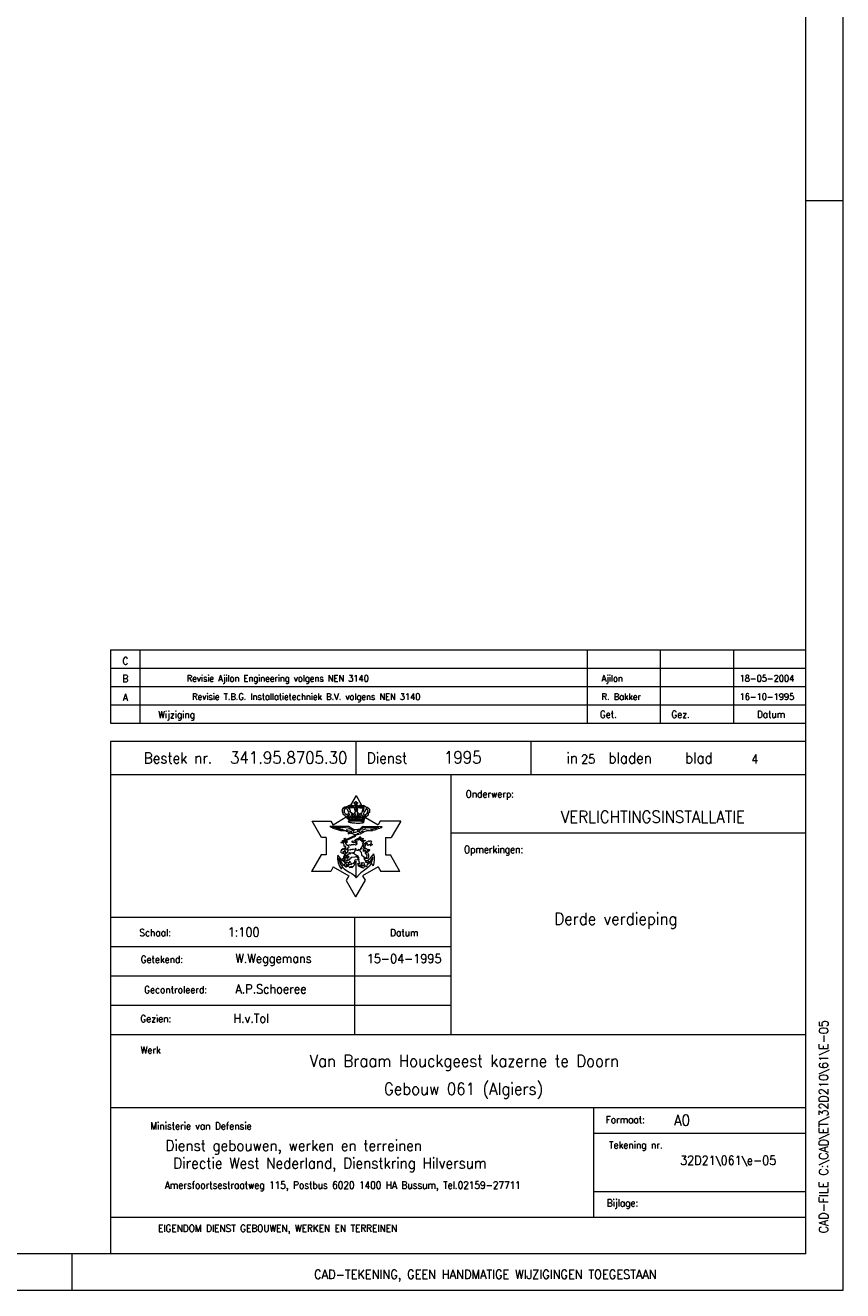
# Model space of a CAD drawing. Header units: metres. Extents: x -119 to 0, y 0 to 84.
# Tile 36 of 53: x -22 to 0, y 0 to 34. Entities that reach past the tile are written whole.
import ezdxf
from ezdxf.enums import TextEntityAlignment as Align

# ---------------------------------------------------------------- set-up
doc = ezdxf.new("R2010")
doc.units = ezdxf.units.M
doc.header["$MEASUREMENT"] = 0
doc.layers.add('Level 1', color=1, linetype='Continuous', lineweight=0)
doc.styles.add('Style-STANDARD', font='STANDARD.shx')

msp = doc.modelspace()

# ---------------------------------------------------------------- linework, layer by layer
at = {"layer": 'Level 1', "color": 1, "linetype": 'Continuous', "lineweight": 0}
for p, q in [((0, 84.09), (0, 0)), ((-1, 29.701), (0, 29.701)), ((-19.937, 17.46), (-1.002, 17.46)), ((-19.937, 17.46), (-19.937, 15.46)), ((-19.138, 17.46), (-19.138, 15.46)), ((-6.955, 17.46), (-6.955, 15.46)), ((-4.971, 17.46), (-4.971, 15.46)), ((-2.975, 17.46), (-2.975, 15.46)), ((-19.937, 16.961), (-1.002, 16.961)), ((-19.937, 16.458), (-1.002, 16.458)), ((-19.937, 15.959), (-1.002, 15.959)), ((-19.937, 15.46), (-1.002, 15.46)), ((-19.937, 14.957), (-19.937, 1.001)), ((-1.002, 14.957), (-19.937, 14.957)), ((-13.255, 14.065), (-13.255, 14.957)), ((-8.48, 14.065), (-8.48, 14.957)), ((-19.937, 14.065), (-1.002, 14.065)), ((-10.667, 6.981), (-10.667, 14.065)), ((-13.254, 13.487), (-13.406, 13.226)), ((-13.254, 13.487), (-13.102, 13.226)), ((-13.624, 13.113), (-13.601, 13.152)), ((-13.624, 13.07), (-13.624, 13.113)), ((-13.601, 13.152), (-13.562, 13.179)), ((-13.554, 13.136), (-13.581, 13.098)), ((-13.562, 13.179), (-13.519, 13.191)), ((-13.538, 13.136), (-13.554, 13.136)), ((-13.511, 13.152), (-13.538, 13.136)), ((-13.519, 13.191), (-13.495, 13.183)), ((-13.445, 13.02), (-13.511, 13.152)), ((-13.495, 13.183), (-13.476, 13.195)), ((-13.476, 13.195), (-13.464, 13.214)), ((-13.464, 13.214), (-13.449, 13.214)), ((-13.433, 13.191), (-13.46, 13.16)), ((-13.46, 13.16), (-13.46, 13.133)), ((-13.46, 13.133), (-13.441, 13.136)), ((-13.449, 13.214), (-13.433, 13.23)), ((-13.441, 13.136), (-13.417, 13.078)), ((-13.433, 13.23), (-13.414, 13.222)), ((-13.304, 13.187), (-13.433, 13.191)), ((-13.414, 13.222), (-13.374, 13.226)), ((-13.374, 13.226), (-13.359, 13.218)), ((-13.359, 13.218), (-13.347, 13.222)), ((-13.347, 13.222), (-13.3, 13.207)), ((-13.304, 13.269), (-13.304, 13.296)), ((-13.304, 13.296), (-13.273, 13.296)), ((-13.273, 13.269), (-13.304, 13.269)), ((-13.273, 13.035), (-13.304, 13.187)), ((-13.3, 13.207), (-13.293, 13.226)), ((-13.293, 13.226), (-13.273, 13.25)), ((-13.23, 13.214), (-13.289, 13.214)), ((-13.273, 13.296), (-13.273, 13.324)), ((-13.273, 13.324), (-13.246, 13.324)), ((-13.273, 13.25), (-13.273, 13.269)), ((-13.273, 13.214), (-13.261, 13.07)), ((-13.246, 13.324), (-13.246, 13.296)), ((-13.246, 13.296), (-13.215, 13.296)), ((-13.215, 13.269), (-13.242, 13.269)), ((-13.242, 13.269), (-13.242, 13.254)), ((-13.242, 13.254), (-13.223, 13.234)), ((-13.234, 13.07), (-13.23, 13.214)), ((-13.23, 13.214), (-13.223, 13.214)), ((-13.223, 13.234), (-13.223, 13.214)), ((-13.223, 13.214), (-13.184, 13.207)), ((-13.211, 13.16), (-13.223, 13.031)), ((-13.215, 13.296), (-13.215, 13.269)), ((-13.191, 13.187), (-13.211, 13.16)), ((-13.105, 13.191), (-13.191, 13.187)), ((-13.184, 13.207), (-13.164, 13.222)), ((-13.164, 13.222), (-13.105, 13.226)), ((-13.105, 13.226), (-13.059, 13.218)), ((-13.059, 13.187), (-13.105, 13.191)), ((-13.094, 13.004), (-13.059, 13.125)), ((-13.063, 13.222), (-13.004, 13.199)), ((-13.063, 13.109), (-13.039, 13.109)), ((-13.031, 13.168), (-13.059, 13.187)), ((-13.039, 13.109), (-13.031, 13.168)), ((-12.981, 13.129), (-13.02, 13.055)), ((-13.004, 13.199), (-12.981, 13.175)), ((-12.981, 13.175), (-12.954, 13.168)), ((-12.946, 13.109), (-12.981, 13.129)), ((-12.954, 13.168), (-12.915, 13.144)), ((-12.926, 13.082), (-12.946, 13.109)), ((-12.915, 13.144), (-12.883, 13.113)), ((-12.883, 13.113), (-12.883, 13.07)), ((-14.45, 12.79), (-13.936, 12.79)), ((-14.197, 12.349), (-14.45, 12.79)), ((-13.936, 12.79), (-13.881, 12.684)), ((-13.519, 12.895), (-13.881, 12.684)), ((-13.62, 13.043), (-13.624, 13.07)), ((-13.604, 13.016), (-13.62, 13.043)), ((-13.601, 12.992), (-13.604, 13.016)), ((-13.585, 12.965), (-13.601, 12.992)), ((-13.562, 12.957), (-13.585, 12.965)), ((-13.581, 13.098), (-13.573, 13.047)), ((-13.573, 13.047), (-13.546, 12.985)), ((-13.55, 12.926), (-13.562, 12.957)), ((-13.515, 12.891), (-13.55, 12.926)), ((-13.546, 12.985), (-13.527, 12.985)), ((-13.527, 12.985), (-13.511, 12.973)), ((-13.492, 12.875), (-13.515, 12.891)), ((-13.511, 12.973), (-13.495, 12.957)), ((-13.495, 12.957), (-13.507, 12.934)), ((-13.507, 12.934), (-13.495, 12.91)), ((-13.495, 12.91), (-13.48, 12.914)), ((-13.492, 12.879), (-13.46, 12.895)), ((-13.492, 12.875), (-13.492, 12.879)), ((-13.492, 12.875), (-13.472, 12.852)), ((-13.472, 12.93), (-13.484, 12.969)), ((-13.484, 12.969), (-13.476, 12.969)), ((-13.48, 12.914), (-13.472, 12.93)), ((-13.476, 12.969), (-13.46, 12.934)), ((-13.472, 12.852), (-13.449, 12.817)), ((-13.464, 13), (-13.445, 13.02)), ((-13.456, 12.973), (-13.464, 13)), ((-13.46, 12.934), (-13.437, 12.922)), ((-13.46, 12.895), (-13.456, 12.906)), ((-13.429, 12.973), (-13.456, 12.973)), ((-13.456, 12.906), (-13.429, 12.899)), ((-13.456, 12.774), (-13.453, 12.801)), ((-13.449, 12.817), (-13.453, 12.801)), ((-13.437, 12.922), (-13.429, 12.922)), ((-13.425, 12.957), (-13.429, 12.973)), ((-13.429, 12.899), (-13.414, 12.903)), ((-13.414, 12.942), (-13.425, 12.957)), ((-13.425, 12.926), (-13.414, 12.942)), ((-13.417, 13.078), (-13.414, 13.051)), ((-13.414, 13.051), (-13.402, 13.039)), ((-13.414, 12.903), (-13.398, 12.918)), ((-13.402, 13.039), (-13.406, 13.027)), ((-13.406, 13.027), (-13.367, 13.027)), ((-13.398, 12.918), (-13.355, 12.91)), ((-13.363, 13), (-13.382, 12.977)), ((-13.382, 12.977), (-13.378, 12.942)), ((-13.378, 12.942), (-13.343, 12.942)), ((-13.367, 13.027), (-13.363, 13)), ((-13.355, 12.91), (-13.328, 12.93)), ((-13.343, 12.945), (-13.339, 13)), ((-13.339, 13), (-13.332, 12.996)), ((-13.332, 12.996), (-13.308, 12.945)), ((-13.328, 12.93), (-13.293, 12.906)), ((-13.308, 12.945), (-13.293, 12.934)), ((-13.3, 13.02), (-13.281, 13.031)), ((-13.3, 12.996), (-13.3, 13.02)), ((-13.273, 12.981), (-13.3, 12.996)), ((-13.293, 12.934), (-13.269, 12.945)), ((-13.293, 12.906), (-13.273, 12.906)), ((-13.281, 13.031), (-13.273, 13.035)), ((-13.269, 12.945), (-13.273, 12.981)), ((-13.273, 12.906), (-13.261, 12.91)), ((-13.261, 13.066), (-13.234, 13.07)), ((-13.261, 12.91), (-13.25, 12.934)), ((-13.25, 12.934), (-13.223, 12.91)), ((-13.223, 13.031), (-13.199, 13.02)), ((-13.195, 12.996), (-13.223, 12.985)), ((-13.223, 12.985), (-13.223, 12.949)), ((-13.223, 12.949), (-13.203, 12.938)), ((-13.223, 12.91), (-13.191, 12.91)), ((-13.203, 12.934), (-13.187, 12.942)), ((-13.199, 13.02), (-13.195, 12.996)), ((-13.191, 12.91), (-13.172, 12.922)), ((-13.187, 12.942), (-13.172, 12.988)), ((-13.172, 12.988), (-13.164, 12.985)), ((-13.172, 12.922), (-13.145, 12.906)), ((-13.164, 12.985), (-13.16, 12.942)), ((-13.16, 12.942), (-13.137, 12.93)), ((-13.145, 12.906), (-13.133, 12.895)), ((-13.141, 12.985), (-13.133, 13.004)), ((-13.105, 12.965), (-13.141, 12.985)), ((-13.137, 12.93), (-13.109, 12.942)), ((-13.133, 13.004), (-13.094, 13.004)), ((-13.133, 12.895), (-13.102, 12.906)), ((-13.109, 12.942), (-13.105, 12.965)), ((-13.102, 12.906), (-13.094, 12.891)), ((-13.094, 12.891), (-13.074, 12.883)), ((-13.074, 12.945), (-13.082, 12.918)), ((-13.082, 12.918), (-13.066, 12.903)), ((-13.039, 12.961), (-13.074, 12.945)), ((-13.074, 12.883), (-13.047, 12.891)), ((-13.066, 12.903), (-13.051, 12.906)), ((-13.055, 12.903), (-13.031, 12.938)), ((-13.02, 13.055), (-13.047, 13)), ((-13.047, 13), (-13.039, 12.961)), ((-13.047, 12.891), (-13.031, 12.871)), ((-13.031, 12.84), (-13.043, 12.805)), ((-13.043, 12.805), (-13.039, 12.782)), ((-13.043, 12.758), (-13.043, 12.786)), ((-13.02, 12.934), (-13.035, 12.903)), ((-13.035, 12.903), (-13.012, 12.903)), ((-13.031, 12.938), (-13.02, 12.934)), ((-13.031, 12.871), (-13.02, 12.856)), ((-13.024, 12.852), (-13.031, 12.84)), ((-12.985, 12.899), (-13.028, 12.86)), ((-13.012, 12.903), (-12.992, 12.914)), ((-12.996, 12.969), (-12.957, 12.988)), ((-12.992, 12.914), (-12.996, 12.969)), ((-12.996, 12.891), (-12.649, 12.688)), ((-12.922, 12.953), (-12.985, 12.899)), ((-12.957, 12.988), (-12.926, 13.082)), ((-12.915, 13.008), (-12.922, 12.985)), ((-12.922, 12.985), (-12.922, 12.953)), ((-12.891, 13.024), (-12.915, 13.008)), ((-12.883, 13.07), (-12.891, 13.024)), ((-12.595, 12.79), (-12.649, 12.688)), ((-12.037, 12.79), (-12.595, 12.79)), ((-12.037, 12.79), (-12.295, 12.345)), ((-13.515, 12.645), (-13.971, 12.645)), ((-13.971, 12.645), (-13.932, 12.622)), ((-13.932, 12.622), (-13.905, 12.618)), ((-13.905, 12.618), (-13.885, 12.599)), ((-13.897, 12.622), (-13.792, 12.622)), ((-13.885, 12.599), (-13.784, 12.571)), ((-13.815, 12.587), (-13.679, 12.599)), ((-13.792, 12.622), (-13.612, 12.622)), ((-13.784, 12.571), (-13.675, 12.536)), ((-13.741, 12.571), (-13.612, 12.579)), ((-13.69, 12.548), (-13.573, 12.56)), ((-13.675, 12.536), (-13.542, 12.532)), ((-13.612, 12.622), (-13.472, 12.61)), ((-13.546, 12.532), (-13.507, 12.54)), ((-13.542, 12.532), (-13.511, 12.513)), ((-13.519, 12.563), (-13.433, 12.548)), ((-13.449, 12.641), (-13.515, 12.645)), ((-13.511, 12.513), (-13.499, 12.517)), ((-13.499, 12.517), (-13.484, 12.509)), ((-13.484, 12.509), (-13.417, 12.497)), ((-13.472, 12.61), (-13.316, 12.532)), ((-13.421, 12.478), (-13.468, 12.47)), ((-13.468, 12.47), (-13.468, 12.443)), ((-13.468, 12.443), (-13.417, 12.466)), ((-13.363, 12.579), (-13.449, 12.641)), ((-13.406, 12.505), (-13.421, 12.497)), ((-13.417, 12.497), (-13.421, 12.478)), ((-13.417, 12.466), (-13.386, 12.45)), ((-13.371, 12.517), (-13.406, 12.505)), ((-13.398, 12.489), (-13.371, 12.482)), ((-13.386, 12.478), (-13.394, 12.486)), ((-13.371, 12.482), (-13.386, 12.478)), ((-13.386, 12.45), (-13.374, 12.462)), ((-13.374, 12.462), (-13.363, 12.454)), ((-13.324, 12.524), (-13.371, 12.517)), ((-13.285, 12.552), (-13.363, 12.579)), ((-13.363, 12.454), (-13.312, 12.435)), ((-13.343, 12.454), (-13.332, 12.47)), ((-13.332, 12.47), (-13.324, 12.486)), ((-13.324, 12.486), (-13.328, 12.493)), ((-13.328, 12.493), (-13.289, 12.489)), ((-13.285, 12.552), (-13.324, 12.524)), ((-13.312, 12.435), (-13.281, 12.423)), ((-13.289, 12.489), (-13.261, 12.489)), ((-13.207, 12.563), (-13.285, 12.552)), ((-13.281, 12.423), (-13.215, 12.423)), ((-13.261, 12.489), (-13.211, 12.505)), ((-13.234, 12.458), (-13.176, 12.462)), ((-13.226, 12.532), (-13.203, 12.544)), ((-13.215, 12.423), (-13.141, 12.447)), ((-13.211, 12.505), (-13.168, 12.521)), ((-13.164, 12.56), (-13.207, 12.563)), ((-13.203, 12.544), (-13.176, 12.563)), ((-13.176, 12.489), (-13.117, 12.486)), ((-13.168, 12.521), (-13.141, 12.544)), ((-13.105, 12.618), (-13.164, 12.56)), ((-13.141, 12.544), (-13.059, 12.614)), ((-13.141, 12.447), (-13.031, 12.509)), ((-13.117, 12.517), (-13.063, 12.517)), ((-13.059, 12.641), (-13.105, 12.618)), ((-13.082, 12.552), (-12.977, 12.583)), ((-12.544, 12.637), (-13.059, 12.641)), ((-13.059, 12.614), (-12.868, 12.614)), ((-13.031, 12.509), (-12.946, 12.532)), ((-12.973, 12.556), (-12.891, 12.548)), ((-12.946, 12.532), (-12.817, 12.528)), ((-12.868, 12.614), (-12.63, 12.622)), ((-12.864, 12.583), (-12.688, 12.595)), ((-12.864, 12.56), (-12.774, 12.567)), ((-12.817, 12.528), (-12.802, 12.552)), ((-12.802, 12.552), (-12.731, 12.556)), ((-12.731, 12.556), (-12.696, 12.575)), ((-12.696, 12.575), (-12.665, 12.579)), ((-12.665, 12.579), (-12.653, 12.591)), ((-12.653, 12.591), (-12.61, 12.595)), ((-12.61, 12.595), (-12.595, 12.618)), ((-12.595, 12.618), (-12.556, 12.618)), ((-12.556, 12.618), (-12.544, 12.637)), ((-10.667, 12.47), (-1.002, 12.47)), ((-14.072, 12.349), (-14.193, 12.349)), ((-14.072, 12.349), (-14.072, 11.873)), ((-13.655, 12.213), (-13.616, 12.24)), ((-13.647, 12.189), (-13.655, 12.213)), ((-13.601, 12.201), (-13.647, 12.189)), ((-13.624, 12.236), (-13.597, 12.22)), ((-13.62, 12.259), (-13.601, 12.267)), ((-13.616, 12.24), (-13.62, 12.259)), ((-13.604, 12.259), (-13.585, 12.267)), ((-13.589, 12.24), (-13.604, 12.259)), ((-13.589, 12.228), (-13.604, 12.22)), ((-13.604, 12.22), (-13.597, 12.201)), ((-13.601, 12.267), (-13.577, 12.275)), ((-13.581, 12.146), (-13.601, 12.201)), ((-13.597, 12.224), (-13.589, 12.24)), ((-13.593, 12.224), (-13.573, 12.236)), ((-13.573, 12.209), (-13.589, 12.228)), ((-13.585, 12.267), (-13.569, 12.244)), ((-13.573, 12.096), (-13.581, 12.146)), ((-13.577, 12.275), (-13.573, 12.283)), ((-13.573, 12.318), (-13.546, 12.33)), ((-13.562, 12.287), (-13.573, 12.318)), ((-13.573, 12.283), (-13.562, 12.287)), ((-13.566, 12.244), (-13.573, 12.209)), ((-13.554, 12.107), (-13.573, 12.096)), ((-13.546, 12.255), (-13.566, 12.244)), ((-13.542, 12.275), (-13.562, 12.291)), ((-13.534, 12.08), (-13.554, 12.107)), ((-13.546, 12.33), (-13.527, 12.294)), ((-13.542, 12.252), (-13.542, 12.275)), ((-13.53, 12.236), (-13.542, 12.252)), ((-13.53, 12.029), (-13.534, 12.08)), ((-13.53, 12.22), (-13.53, 12.236)), ((-13.515, 12.201), (-13.53, 12.22)), ((-13.53, 12.178), (-13.53, 12.22)), ((-13.499, 12.139), (-13.53, 12.178)), ((-13.527, 12.294), (-13.3, 12.4)), ((-13.527, 12.291), (-13.515, 12.259)), ((-13.519, 12.275), (-13.48, 12.298)), ((-13.281, 12.376), (-13.515, 12.259)), ((-13.515, 12.259), (-13.492, 12.213)), ((-13.492, 12.213), (-13.515, 12.201)), ((-13.456, 12.111), (-13.499, 12.139)), ((-13.464, 12.061), (-13.437, 12.08)), ((-13.456, 12.119), (-13.445, 12.15)), ((-13.437, 12.08), (-13.456, 12.119)), ((-13.445, 12.15), (-13.406, 12.139)), ((-13.406, 12.139), (-13.374, 12.154)), ((-13.398, 12.341), (-13.335, 12.368)), ((-13.374, 12.154), (-13.332, 12.154)), ((-13.359, 12.244), (-13.328, 12.255)), ((-13.355, 12.213), (-13.359, 12.244)), ((-13.324, 12.197), (-13.355, 12.213)), ((-13.328, 12.255), (-13.339, 12.236)), ((-13.339, 12.236), (-13.324, 12.213)), ((-13.332, 12.154), (-13.316, 12.154)), ((-13.277, 12.213), (-13.324, 12.197)), ((-13.324, 12.213), (-13.285, 12.213)), ((-13.316, 12.154), (-13.316, 12.166)), ((-13.316, 12.166), (-13.269, 12.146)), ((-13.3, 12.4), (-13.273, 12.396)), ((-13.297, 12.263), (-13.258, 12.287)), ((-13.273, 12.236), (-13.297, 12.263)), ((-13.285, 12.213), (-13.254, 12.224)), ((-13.273, 12.396), (-13.281, 12.376)), ((-13.265, 12.205), (-13.277, 12.213)), ((-13.242, 12.244), (-13.273, 12.236)), ((-13.273, 12.146), (-13.219, 12.17)), ((-13.261, 12.178), (-13.269, 12.209)), ((-13.269, 12.209), (-13.23, 12.209)), ((-13.226, 12.181), (-13.261, 12.178)), ((-13.258, 12.287), (-13.254, 12.302)), ((-13.254, 12.224), (-13.258, 12.24)), ((-13.254, 12.302), (-13.184, 12.33)), ((-13.254, 12.232), (-13.23, 12.224)), ((-13.223, 12.228), (-13.242, 12.244)), ((-13.23, 12.283), (-13.226, 12.294)), ((-13.203, 12.275), (-13.23, 12.283)), ((-13.23, 12.209), (-13.223, 12.228)), ((-13.219, 12.17), (-13.226, 12.181)), ((-13.223, 12.291), (-13.207, 12.283)), ((-13.207, 12.283), (-13.187, 12.287)), ((-13.187, 12.271), (-13.203, 12.275)), ((-13.187, 12.287), (-13.187, 12.271)), ((-13.184, 12.33), (-13.164, 12.345)), ((-13.184, 12.326), (-13.152, 12.298)), ((-13.168, 12.337), (-13.117, 12.283)), ((-13.164, 12.345), (-13.152, 12.372)), ((-13.152, 12.372), (-13.125, 12.349)), ((-13.152, 12.298), (-13.129, 12.271)), ((-13.125, 12.349), (-13.133, 12.33)), ((-13.133, 12.33), (-13.121, 12.326)), ((-13.129, 12.271), (-13.105, 12.275)), ((-13.121, 12.326), (-13.105, 12.33)), ((-13.117, 12.283), (-13.094, 12.271)), ((-13.105, 12.33), (-13.109, 12.31)), ((-13.109, 12.31), (-13.098, 12.298)), ((-13.105, 12.275), (-13.098, 12.263)), ((-13.098, 12.263), (-13.105, 12.24)), ((-13.105, 12.24), (-13.098, 12.24)), ((-13.094, 12.092), (-13.105, 12.084)), ((-13.105, 12.084), (-13.105, 12.068)), ((-13.105, 12.068), (-13.098, 12.057)), ((-13.098, 12.298), (-13.09, 12.318)), ((-13.098, 12.24), (-13.063, 12.228)), ((-13.094, 12.271), (-13.063, 12.24)), ((-13.086, 12.127), (-13.094, 12.092)), ((-13.09, 12.318), (-13.059, 12.33)), ((-13.066, 12.115), (-13.086, 12.127)), ((-13.055, 12.306), (-13.078, 12.287)), ((-13.078, 12.287), (-13.07, 12.275)), ((-13.063, 12.181), (-13.078, 12.185)), ((-13.078, 12.185), (-13.066, 12.146)), ((-13.07, 12.275), (-13.055, 12.271)), ((-13.066, 12.146), (-13.066, 12.115)), ((-13.031, 12.244), (-13.063, 12.228)), ((-13.063, 12.24), (-13.063, 12.232)), ((-13.063, 12.228), (-13.063, 12.197)), ((-13.063, 12.197), (-13.063, 12.181)), ((-13.059, 12.33), (-13.055, 12.306)), ((-13.055, 12.271), (-13.055, 12.263)), ((-13.055, 12.263), (-13.035, 12.255)), ((-13.047, 12.107), (-13.024, 12.178)), ((-13.031, 12.045), (-13.047, 12.107)), ((-13.035, 12.255), (-13.024, 12.267)), ((-12.996, 12.259), (-13.031, 12.244)), ((-13.024, 12.267), (-12.996, 12.259)), ((-13.024, 12.178), (-12.961, 12.224)), ((-12.996, 12.142), (-13.012, 12.1)), ((-13.012, 12.1), (-13.012, 12.061)), ((-12.957, 12.17), (-12.996, 12.142)), ((-12.961, 12.224), (-12.922, 12.236)), ((-12.938, 12.17), (-12.957, 12.17)), ((-12.946, 12.135), (-12.93, 12.15)), ((-12.922, 12.127), (-12.946, 12.135)), ((-12.93, 12.15), (-12.938, 12.17)), ((-12.926, 12.244), (-12.915, 12.252)), ((-12.922, 12.236), (-12.926, 12.244)), ((-12.899, 12.142), (-12.922, 12.127)), ((-12.915, 12.252), (-12.891, 12.236)), ((-12.872, 12.142), (-12.899, 12.142)), ((-12.891, 12.236), (-12.883, 12.248)), ((-12.883, 12.248), (-12.883, 12.255)), ((-12.883, 12.255), (-12.852, 12.255)), ((-12.86, 12.131), (-12.872, 12.142)), ((-12.868, 12.115), (-12.86, 12.131)), ((-12.852, 12.119), (-12.868, 12.115)), ((-12.848, 12.201), (-12.86, 12.178)), ((-12.86, 12.178), (-12.844, 12.181)), ((-12.852, 12.255), (-12.836, 12.232)), ((-12.84, 12.142), (-12.852, 12.119)), ((-12.836, 12.232), (-12.848, 12.201)), ((-12.844, 12.181), (-12.817, 12.154)), ((-12.821, 12.131), (-12.84, 12.142)), ((-12.817, 12.154), (-12.821, 12.131)), ((-12.454, 12.345), (-12.454, 11.873)), ((-12.454, 12.345), (-12.295, 12.345)), ((-14.205, 11.873), (-14.466, 11.421)), ((-14.072, 11.873), (-14.205, 11.873)), ((-13.643, 11.725), (-13.749, 11.866)), ((-13.718, 11.768), (-13.722, 11.76)), ((-13.722, 11.76), (-13.722, 11.714)), ((-13.643, 11.655), (-13.718, 11.768)), ((-13.663, 11.959), (-13.679, 11.944)), ((-13.679, 11.944), (-13.655, 11.936)), ((-13.647, 11.986), (-13.671, 11.975)), ((-13.671, 11.975), (-13.663, 11.959)), ((-13.64, 11.998), (-13.659, 12.006)), ((-13.659, 12.006), (-13.647, 11.986)), ((-13.655, 11.936), (-13.562, 11.893)), ((-13.64, 11.749), (-13.643, 11.725)), ((-13.643, 11.725), (-13.62, 11.714)), ((-13.53, 11.647), (-13.643, 11.725)), ((-13.616, 12.01), (-13.64, 12.025)), ((-13.64, 12.025), (-13.64, 11.998)), ((-13.612, 11.76), (-13.64, 11.749)), ((-13.589, 12.018), (-13.62, 12.033)), ((-13.62, 12.033), (-13.616, 12.01)), ((-13.62, 11.959), (-13.589, 11.92)), ((-13.62, 11.714), (-13.612, 11.725)), ((-13.589, 11.753), (-13.612, 11.76)), ((-13.612, 11.725), (-13.577, 11.729)), ((-13.604, 11.967), (-13.589, 11.94)), ((-13.577, 11.846), (-13.597, 11.815)), ((-13.597, 11.815), (-13.593, 11.788)), ((-13.581, 12.025), (-13.593, 12.049)), ((-13.593, 12.049), (-13.589, 12.018)), ((-13.593, 11.983), (-13.566, 11.944)), ((-13.593, 11.788), (-13.581, 11.76)), ((-13.581, 11.76), (-13.589, 11.753)), ((-13.569, 12.033), (-13.581, 12.025)), ((-13.566, 11.854), (-13.577, 11.846)), ((-13.577, 11.729), (-13.55, 11.741)), ((-13.562, 12.037), (-13.573, 12.061)), ((-13.573, 12.061), (-13.569, 12.033)), ((-13.566, 11.87), (-13.569, 11.858)), ((-13.569, 11.858), (-13.566, 11.854)), ((-13.569, 11.819), (-13.558, 11.838)), ((-13.562, 11.796), (-13.569, 11.819)), ((-13.554, 11.87), (-13.566, 11.87)), ((-13.538, 12.037), (-13.562, 12.037)), ((-13.562, 11.994), (-13.554, 11.955)), ((-13.542, 11.905), (-13.562, 11.893)), ((-13.562, 11.893), (-13.558, 11.873)), ((-13.546, 11.764), (-13.562, 11.796)), ((-13.558, 11.873), (-13.554, 11.87)), ((-13.558, 11.838), (-13.554, 11.85)), ((-13.534, 11.866), (-13.554, 11.873)), ((-13.554, 11.873), (-13.534, 11.87)), ((-13.554, 11.85), (-13.546, 11.858)), ((-13.55, 12.029), (-13.538, 12.037)), ((-13.55, 12.006), (-13.55, 12.029)), ((-13.534, 11.936), (-13.55, 12.006)), ((-13.55, 11.741), (-13.546, 11.764)), ((-13.534, 11.936), (-13.546, 11.92)), ((-13.546, 11.92), (-13.546, 11.909)), ((-13.546, 11.858), (-13.534, 11.866)), ((-13.511, 11.909), (-13.542, 11.905)), ((-13.527, 11.85), (-13.542, 11.842)), ((-13.542, 11.842), (-13.527, 11.823)), ((-13.511, 11.928), (-13.534, 11.936)), ((-13.534, 11.87), (-13.527, 11.85)), ((-13.523, 11.737), (-13.534, 11.698)), ((-13.503, 12.018), (-13.53, 12.029)), ((-13.527, 11.823), (-13.515, 11.827)), ((-13.515, 11.827), (-13.523, 11.842)), ((-13.523, 11.842), (-13.48, 11.842)), ((-13.523, 11.788), (-13.523, 11.819)), ((-13.523, 11.819), (-13.495, 11.799)), ((-13.515, 11.772), (-13.523, 11.788)), ((-13.515, 11.71), (-13.523, 11.737)), ((-13.499, 11.936), (-13.515, 11.924)), ((-13.515, 11.924), (-13.511, 11.909)), ((-13.484, 11.784), (-13.515, 11.772)), ((-13.492, 12.025), (-13.503, 12.018)), ((-13.484, 11.963), (-13.499, 11.936)), ((-13.495, 11.862), (-13.48, 11.885)), ((-13.464, 11.807), (-13.495, 11.862)), ((-13.495, 11.799), (-13.492, 11.788)), ((-13.484, 11.745), (-13.495, 11.702)), ((-13.492, 12.029), (-13.464, 12.061)), ((-13.488, 11.994), (-13.492, 12.029)), ((-13.492, 11.788), (-13.472, 11.792)), ((-13.449, 12.01), (-13.488, 11.994)), ((-13.472, 11.998), (-13.484, 11.963)), ((-13.468, 11.792), (-13.484, 11.784)), ((-13.464, 11.753), (-13.484, 11.745)), ((-13.48, 11.885), (-13.445, 11.905)), ((-13.48, 11.842), (-13.441, 11.819)), ((-13.472, 11.792), (-13.464, 11.807)), ((-13.441, 11.819), (-13.468, 11.792)), ((-13.464, 11.729), (-13.464, 11.753)), ((-13.445, 11.721), (-13.464, 11.729)), ((-13.414, 11.998), (-13.449, 12.01)), ((-13.429, 11.928), (-13.449, 11.936)), ((-13.449, 11.936), (-13.363, 11.924)), ((-13.445, 11.905), (-13.421, 11.909)), ((-13.425, 11.764), (-13.445, 11.721)), ((-13.429, 11.909), (-13.429, 11.928)), ((-13.414, 11.924), (-13.429, 11.909)), ((-13.398, 11.78), (-13.425, 11.764)), ((-13.421, 11.909), (-13.406, 11.901)), ((-13.386, 12.018), (-13.414, 11.998)), ((-13.402, 11.912), (-13.414, 11.924)), ((-13.406, 11.901), (-13.402, 11.912)), ((-13.386, 11.796), (-13.398, 11.776)), ((-13.363, 12.006), (-13.386, 12.018)), ((-13.367, 11.799), (-13.386, 11.796)), ((-13.289, 11.811), (-13.367, 11.799)), ((-13.332, 12.029), (-13.363, 12.006)), ((-13.363, 11.924), (-13.355, 11.909)), ((-13.355, 11.909), (-13.351, 11.928)), ((-13.351, 11.928), (-13.332, 11.936)), ((-13.351, 11.928), (-13.297, 11.901)), ((-13.32, 12.022), (-13.332, 12.029)), ((-13.332, 11.936), (-13.3, 11.947)), ((-13.277, 12.029), (-13.32, 12.022)), ((-13.3, 11.947), (-13.277, 11.998)), ((-13.258, 11.737), (-13.3, 11.717)), ((-13.297, 11.901), (-13.238, 11.866)), ((-13.242, 11.831), (-13.289, 11.811)), ((-13.261, 12.053), (-13.277, 12.029)), ((-13.277, 11.998), (-13.254, 12.025)), ((-13.258, 12.025), (-13.261, 12.053)), ((-13.242, 11.986), (-13.258, 12.025)), ((-13.242, 11.729), (-13.258, 11.737)), ((-13.207, 11.994), (-13.242, 11.986)), ((-13.203, 11.827), (-13.242, 11.831)), ((-13.242, 11.827), (-13.226, 11.803)), ((-13.219, 11.737), (-13.242, 11.729)), ((-13.238, 11.866), (-13.207, 11.846)), ((-13.226, 11.803), (-13.176, 11.741)), ((-13.187, 11.725), (-13.219, 11.737)), ((-13.187, 12.022), (-13.207, 11.994)), ((-13.207, 11.846), (-13.203, 11.827)), ((-13.207, 11.827), (-13.191, 11.807)), ((-13.191, 11.807), (-13.184, 11.768)), ((-13.164, 12.002), (-13.187, 12.022)), ((-13.176, 11.741), (-13.187, 11.725)), ((-13.184, 11.768), (-13.176, 11.741)), ((-13.172, 11.678), (-13.176, 11.741)), ((-13.141, 12.002), (-13.164, 12.002)), ((-13.164, 12.002), (-13.148, 11.979)), ((-13.148, 11.979), (-13.113, 11.944)), ((-13.133, 12.029), (-13.145, 12.022)), ((-13.145, 12.022), (-13.141, 12.002)), ((-13.113, 12.029), (-13.133, 12.029)), ((-13.109, 12.041), (-13.129, 12.057)), ((-13.129, 12.057), (-13.117, 12.041)), ((-13.117, 12.041), (-13.113, 12.029)), ((-13.113, 11.944), (-13.102, 11.87)), ((-13.102, 12.037), (-13.109, 12.041)), ((-13.086, 12.053), (-13.102, 12.037)), ((-13.102, 11.87), (-13.039, 11.819)), ((-13.098, 12.057), (-13.086, 12.053)), ((-13.055, 11.99), (-13.047, 12.029)), ((-13.051, 11.967), (-13.055, 11.99)), ((-13.016, 11.998), (-13.051, 11.967)), ((-13.047, 12.029), (-13.031, 12.049)), ((-13.039, 11.819), (-13, 11.792)), ((-12.981, 11.76), (-13.039, 11.768)), ((-13.039, 11.768), (-13.024, 11.749)), ((-13.004, 12.049), (-13.031, 12.045)), ((-13.024, 11.749), (-12.989, 11.721)), ((-12.992, 12.002), (-13.02, 11.998)), ((-13, 11.955), (-13.016, 11.998)), ((-13.012, 12.061), (-13.004, 12.049)), ((-13.004, 12.053), (-12.977, 12.041)), ((-12.969, 11.916), (-13, 11.955)), ((-13, 11.792), (-12.961, 11.807)), ((-12.996, 11.916), (-12.996, 11.932)), ((-12.996, 11.932), (-12.969, 11.916)), ((-12.95, 11.866), (-12.996, 11.916)), ((-12.965, 11.963), (-12.992, 12.002)), ((-12.938, 11.776), (-12.981, 11.76)), ((-12.977, 12.041), (-12.954, 12.022)), ((-12.938, 11.94), (-12.965, 11.963)), ((-12.961, 11.807), (-12.95, 11.866)), ((-12.954, 12.022), (-12.926, 12.029)), ((-12.942, 11.714), (-12.872, 11.772)), ((-12.911, 11.994), (-12.938, 11.986)), ((-12.938, 11.986), (-12.934, 11.955)), ((-12.934, 11.955), (-12.938, 11.94)), ((-12.938, 11.936), (-12.915, 11.885)), ((-12.915, 11.815), (-12.938, 11.776)), ((-12.926, 12.029), (-12.891, 12.018)), ((-12.915, 11.885), (-12.915, 11.815)), ((-12.899, 11.975), (-12.911, 11.994)), ((-12.891, 12.018), (-12.899, 11.975)), ((-12.872, 11.772), (-12.794, 11.866)), ((-12.798, 11.807), (-12.852, 11.714)), ((-12.84, 11.647), (-12.794, 11.76)), ((-12.794, 11.76), (-12.798, 11.807)), ((-12.794, 11.866), (-12.766, 11.897)), ((-12.454, 11.873), (-12.314, 11.873)), ((-12.057, 11.421), (-12.314, 11.873)), ((-13.936, 11.421), (-14.466, 11.421)), ((-13.873, 11.542), (-13.936, 11.421)), ((-13.873, 11.542), (-13.449, 11.296)), ((-13.722, 11.714), (-13.698, 11.663)), ((-13.698, 11.663), (-13.667, 11.597)), ((-13.667, 11.597), (-13.624, 11.542)), ((-13.659, 11.491), (-13.62, 11.538)), ((-13.593, 11.589), (-13.643, 11.655)), ((-13.62, 11.538), (-13.577, 11.491)), ((-13.515, 11.527), (-13.593, 11.589)), ((-13.589, 11.585), (-13.53, 11.647)), ((-13.577, 11.491), (-13.515, 11.441)), ((-13.558, 11.69), (-13.566, 11.671)), ((-13.566, 11.671), (-13.546, 11.667)), ((-13.534, 11.698), (-13.558, 11.69)), ((-13.546, 11.667), (-13.527, 11.639)), ((-13.527, 11.639), (-13.519, 11.663)), ((-13.511, 11.608), (-13.527, 11.593)), ((-13.527, 11.593), (-13.519, 11.558)), ((-13.507, 11.558), (-13.523, 11.55)), ((-13.519, 11.663), (-13.492, 11.675)), ((-13.495, 11.702), (-13.515, 11.71)), ((-13.515, 11.566), (-13.503, 11.593)), ((-13.515, 11.441), (-13.425, 11.39)), ((-13.492, 11.608), (-13.511, 11.608)), ((-13.48, 11.554), (-13.507, 11.558)), ((-13.503, 11.593), (-13.476, 11.608)), ((-13.492, 11.675), (-13.48, 11.667)), ((-13.48, 11.667), (-13.472, 11.647)), ((-13.468, 11.562), (-13.48, 11.554)), ((-13.476, 11.608), (-13.464, 11.601)), ((-13.472, 11.647), (-13.449, 11.628)), ((-13.456, 11.601), (-13.472, 11.573)), ((-13.453, 11.554), (-13.472, 11.573)), ((-13.425, 11.597), (-13.456, 11.601)), ((-13.449, 11.663), (-13.433, 11.675)), ((-13.449, 11.628), (-13.449, 11.663)), ((-13.441, 11.53), (-13.406, 11.554)), ((-13.421, 11.527), (-13.441, 11.53)), ((-13.433, 11.675), (-13.425, 11.698)), ((-13.425, 11.698), (-13.421, 11.667)), ((-13.386, 11.608), (-13.425, 11.597)), ((-13.425, 11.39), (-13.367, 11.367)), ((-13.421, 11.667), (-13.371, 11.639)), ((-13.406, 11.534), (-13.421, 11.527)), ((-13.406, 11.554), (-13.402, 11.542)), ((-13.402, 11.527), (-13.398, 11.538)), ((-13.363, 11.53), (-13.402, 11.527)), ((-13.398, 11.538), (-13.378, 11.55)), ((-13.371, 11.639), (-13.386, 11.608)), ((-13.378, 11.55), (-13.363, 11.55)), ((-13.371, 11.554), (-13.363, 11.569)), ((-13.316, 11.569), (-13.363, 11.53)), ((-13.363, 11.55), (-13.355, 11.542)), ((-13.332, 11.636), (-13.312, 11.671)), ((-13.3, 11.636), (-13.332, 11.636)), ((-13.3, 11.62), (-13.316, 11.569)), ((-13.3, 11.717), (-13.3, 11.675)), ((-13.3, 11.675), (-13.3, 11.636)), ((-13.246, 11.402), (-13.25, 11.698)), ((-13.25, 11.312), (-13.246, 11.402)), ((-13.195, 11.612), (-13.203, 11.639)), ((-13.203, 11.639), (-13.164, 11.632)), ((-13.199, 11.597), (-13.168, 11.608)), ((-13.187, 11.562), (-13.199, 11.597)), ((-13.168, 11.608), (-13.195, 11.612)), ((-13.168, 11.581), (-13.187, 11.562)), ((-13.152, 11.655), (-13.172, 11.678)), ((-13.168, 11.55), (-13.168, 11.581)), ((-13.156, 11.546), (-13.168, 11.55)), ((-13.164, 11.632), (-13.152, 11.655)), ((-13.125, 11.378), (-13.164, 11.343)), ((-13.148, 11.554), (-13.141, 11.573)), ((-13.145, 11.542), (-13.148, 11.554)), ((-13.125, 11.534), (-13.145, 11.542)), ((-13.141, 11.589), (-13.133, 11.597)), ((-13.141, 11.569), (-13.141, 11.589)), ((-13.133, 11.597), (-13.121, 11.593)), ((-13.113, 11.542), (-13.125, 11.534)), ((-13.024, 11.452), (-13.125, 11.378)), ((-13.121, 11.593), (-13.102, 11.597)), ((-13.102, 11.573), (-13.117, 11.562)), ((-13.117, 11.562), (-13.113, 11.542)), ((-13.109, 11.655), (-13.102, 11.667)), ((-13.102, 11.597), (-13.109, 11.655)), ((-13.102, 11.527), (-13.109, 11.546)), ((-13.109, 11.546), (-13.086, 11.546)), ((-13.102, 11.593), (-13.105, 11.581)), ((-13.105, 11.581), (-13.086, 11.577)), ((-13.102, 11.667), (-13.09, 11.647)), ((-13.082, 11.593), (-13.102, 11.593)), ((-13.098, 11.569), (-13.102, 11.573)), ((-13.094, 11.519), (-13.102, 11.527)), ((-13.086, 11.546), (-13.098, 11.569)), ((-13.082, 11.534), (-13.094, 11.519)), ((-13.09, 11.647), (-13.063, 11.667)), ((-13.086, 11.577), (-13.086, 11.585)), ((-13.059, 11.581), (-13.082, 11.593)), ((-13.074, 11.538), (-13.082, 11.534)), ((-12.649, 11.542), (-13.078, 11.296)), ((-13.066, 11.511), (-13.074, 11.538)), ((-13.055, 11.511), (-13.066, 11.511)), ((-13.063, 11.667), (-13.043, 11.651)), ((-13.028, 11.585), (-13.059, 11.581)), ((-13.043, 11.542), (-13.055, 11.511)), ((-13.043, 11.651), (-13.035, 11.62)), ((-13.016, 11.546), (-13.043, 11.542)), ((-13.035, 11.62), (-13.02, 11.601)), ((-13.02, 11.601), (-13.028, 11.585)), ((-12.938, 11.515), (-13.024, 11.452)), ((-13.004, 11.562), (-13.016, 11.546)), ((-12.95, 11.698), (-13.004, 11.69)), ((-13.004, 11.69), (-12.981, 11.671)), ((-12.981, 11.546), (-13.004, 11.562)), ((-12.989, 11.721), (-12.942, 11.714)), ((-12.981, 11.671), (-12.922, 11.663)), ((-12.961, 11.566), (-12.981, 11.546)), ((-12.95, 11.624), (-12.961, 11.566)), ((-12.946, 11.706), (-12.95, 11.698)), ((-12.918, 11.62), (-12.95, 11.624)), ((-12.942, 11.71), (-12.946, 11.706)), ((-12.946, 11.706), (-12.879, 11.686)), ((-12.891, 11.566), (-12.938, 11.515)), ((-12.899, 11.639), (-12.93, 11.636)), ((-12.93, 11.636), (-12.918, 11.62)), ((-12.922, 11.663), (-12.899, 11.651)), ((-12.899, 11.651), (-12.899, 11.639)), ((-12.879, 11.678), (-12.895, 11.655)), ((-12.84, 11.647), (-12.891, 11.566)), ((-12.852, 11.714), (-12.879, 11.678)), ((-12.774, 11.577), (-12.84, 11.647)), ((-12.649, 11.542), (-12.583, 11.421)), ((-12.057, 11.421), (-12.583, 11.421)), ((-13.449, 11.296), (-13.523, 11.176)), ((-13.523, 11.176), (-13.265, 10.731)), ((-13.367, 11.367), (-13.297, 11.308)), ((-13.297, 11.308), (-13.246, 11.25)), ((-13.008, 11.18), (-13.265, 10.731)), ((-13.246, 11.25), (-13.25, 11.312)), ((-13.164, 11.343), (-13.246, 11.25)), ((-13.078, 11.296), (-13.008, 11.183)), ((-19.937, 10.174), (-11.961, 10.174)), ((-13.287, 6.981), (-13.287, 10.174)), ((-12.062, 10.174), (-10.667, 10.174)), ((-19.937, 9.379), (-11.961, 9.379)), ((-12.062, 9.379), (-10.667, 9.379)), ((-19.937, 8.58), (-11.961, 8.58)), ((-12.062, 8.58), (-10.667, 8.58)), ((-19.937, 7.78), (-11.961, 7.78)), ((-12.062, 7.78), (-10.667, 7.78)), ((-19.937, 6.981), (-1.002, 6.981)), ((-19.937, 4.989), (-1.002, 4.989)), ((-6.78, 1.999), (-6.78, 4.989)), ((-6.78, 4.291), (-1.002, 4.291)), ((-6.78, 2.697), (-1.002, 2.697)), ((-19.937, 1.999), (-1.002, 1.999)), ((-20.985, -0.003), (-20.985, 0.998)), ((0, 0), (-118.9, 0))]:
    msp.add_line(p, q, dxfattribs=at)
at = {"layer": 'Level 1', "color": 11, "linetype": 'Continuous', "lineweight": 0}
for q in [(-1.001, 83.09), (-117.9, 1)]:
    msp.add_line((-1.001, 1), q, dxfattribs=at)
at = {"layer": 'Level 1', "color": 1, "linetype": 'Continuous', "lineweight": 0, "flags": 128}
for points in [[(-13.472, 13.133), (-13.472, 13.133)], [(-13.261, 13.211), (-13.261, 13.211)], [(-13.258, 13.183), (-13.258, 13.183)], [(-13.258, 13.109), (-13.258, 13.109)], [(-13.137, 13.203), (-13.137, 13.203)], [(-13.055, 13.203), (-13.055, 13.203)], [(-13.02, 13.179), (-13.02, 13.179)], [(-13.016, 13.125), (-13.016, 13.125)], [(-13, 13.152), (-13, 13.152)], [(-12.93, 13.121), (-12.93, 13.121)], [(-13.589, 13.016), (-13.589, 13.016)], [(-13.562, 12.969), (-13.562, 12.969)], [(-13.53, 12.946), (-13.53, 12.946)], [(-13.024, 12.864), (-13.024, 12.864), (-13.024, 12.864), (-13.024, 12.864), (-13.024, 12.868), (-13.024, 12.868), (-13.024, 12.868), (-13.028, 12.868), (-13.028, 12.871), (-13.039, 12.875), (-13.051, 12.875), (-13.066, 12.879), (-13.086, 12.883), (-13.105, 12.887), (-13.129, 12.887), (-13.16, 12.891), (-13.187, 12.891), (-13.219, 12.891), (-13.25, 12.891), (-13.277, 12.891), (-13.308, 12.891), (-13.335, 12.891), (-13.367, 12.891), (-13.39, 12.887), (-13.417, 12.887), (-13.433, 12.883), (-13.453, 12.879), (-13.468, 12.875), (-13.48, 12.871), (-13.488, 12.871), (-13.488, 12.868), (-13.488, 12.868), (-13.492, 12.868), (-13.492, 12.864)], [(-13.031, 12.84), (-13.031, 12.844), (-13.031, 12.844), (-13.031, 12.844), (-13.031, 12.844), (-13.031, 12.844), (-13.031, 12.848), (-13.035, 12.848), (-13.035, 12.848), (-13.047, 12.856), (-13.059, 12.856), (-13.074, 12.86), (-13.09, 12.864), (-13.109, 12.868), (-13.133, 12.868), (-13.16, 12.871), (-13.184, 12.871), (-13.215, 12.871), (-13.242, 12.871), (-13.269, 12.871), (-13.297, 12.871), (-13.324, 12.871), (-13.355, 12.871), (-13.378, 12.868), (-13.402, 12.868), (-13.421, 12.864), (-13.437, 12.86), (-13.449, 12.856), (-13.46, 12.852), (-13.468, 12.848), (-13.468, 12.848), (-13.468, 12.848), (-13.472, 12.848), (-13.472, 12.844)], [(-13.039, 12.79), (-13.039, 12.79), (-13.039, 12.79), (-13.039, 12.793), (-13.039, 12.793), (-13.043, 12.793), (-13.043, 12.793), (-13.043, 12.793), (-13.043, 12.793), (-13.047, 12.797), (-13.055, 12.801), (-13.066, 12.801), (-13.082, 12.805), (-13.098, 12.809), (-13.113, 12.809), (-13.137, 12.813), (-13.16, 12.813), (-13.187, 12.813), (-13.215, 12.813), (-13.242, 12.813), (-13.265, 12.813), (-13.293, 12.813), (-13.316, 12.813), (-13.343, 12.813), (-13.367, 12.809), (-13.39, 12.809), (-13.406, 12.805), (-13.425, 12.805), (-13.433, 12.801), (-13.445, 12.797), (-13.449, 12.797), (-13.449, 12.793), (-13.453, 12.793), (-13.453, 12.793), (-13.453, 12.793)], [(-13.039, 12.809), (-13.039, 12.809), (-13.039, 12.809), (-13.039, 12.809), (-13.039, 12.809), (-13.043, 12.809), (-13.043, 12.813), (-13.043, 12.813), (-13.043, 12.813), (-13.047, 12.813), (-13.055, 12.817), (-13.066, 12.821), (-13.082, 12.825), (-13.098, 12.825), (-13.113, 12.829), (-13.137, 12.829), (-13.16, 12.829), (-13.184, 12.832), (-13.215, 12.832), (-13.238, 12.832), (-13.261, 12.832), (-13.289, 12.832), (-13.316, 12.832), (-13.343, 12.829), (-13.363, 12.829), (-13.386, 12.825), (-13.406, 12.825), (-13.421, 12.821), (-13.429, 12.821), (-13.441, 12.817), (-13.445, 12.813), (-13.449, 12.813), (-13.449, 12.813), (-13.449, 12.813), (-13.449, 12.809)], [(-13.445, 13.101), (-13.445, 13.101)], [(-13.421, 12.996), (-13.421, 12.996)], [(-13.289, 13.004), (-13.289, 13.004)], [(-13.258, 13.082), (-13.258, 13.082)], [(-13.254, 13.043), (-13.254, 13.043)], [(-13.254, 12.996), (-13.254, 12.996)], [(-13.215, 13.004), (-13.215, 13.004)], [(-13.086, 12.981), (-13.086, 12.981)], [(-13.055, 13.043), (-13.055, 13.043)], [(-13.031, 13.098), (-13.031, 13.098)], [(-12.961, 12.93), (-12.961, 12.93)], [(-12.957, 12.949), (-12.957, 12.949)], [(-12.938, 12.949), (-12.938, 12.949)], [(-12.918, 13.031), (-12.918, 13.031)]]:
    msp.add_lwpolyline(points, dxfattribs=at)
for points in [[(-13.441, 13.133), (-13.429, 13.16), (-13.406, 13.168), (-13.3, 13.168), (-13.343, 13.152), (-13.41, 13.144)], [(-13.199, 13.168), (-13.121, 13.164), (-13.055, 13.164), (-13.047, 13.125), (-13.086, 13.14), (-13.145, 13.148), (-13.191, 13.168)], [(-13.043, 12.758), (-13.043, 12.758), (-13.043, 12.762), (-13.043, 12.762), (-13.043, 12.762), (-13.047, 12.762), (-13.047, 12.766), (-13.055, 12.766), (-13.074, 12.774), (-13.09, 12.778), (-13.117, 12.782), (-13.145, 12.786), (-13.18, 12.79), (-13.215, 12.79), (-13.25, 12.79), (-13.285, 12.793), (-13.32, 12.793), (-13.351, 12.79), (-13.382, 12.79), (-13.41, 12.786), (-13.425, 12.786), (-13.445, 12.782), (-13.453, 12.778), (-13.453, 12.778), (-13.453, 12.778), (-13.453, 12.778), (-13.456, 12.774), (-13.456, 12.774), (-13.456, 12.774), (-13.456, 12.77), (-13.456, 12.77), (-13.456, 12.77), (-13.453, 12.766), (-13.453, 12.766), (-13.453, 12.766), (-13.445, 12.762), (-13.425, 12.758), (-13.41, 12.755), (-13.382, 12.751), (-13.355, 12.747), (-13.32, 12.743), (-13.285, 12.743), (-13.25, 12.739), (-13.215, 12.739), (-13.18, 12.739), (-13.145, 12.739), (-13.117, 12.743), (-13.094, 12.743), (-13.074, 12.747), (-13.055, 12.751), (-13.047, 12.755), (-13.047, 12.755), (-13.043, 12.755), (-13.043, 12.755), (-13.043, 12.755), (-13.043, 12.758), (-13.043, 12.758)]]:
    msp.add_lwpolyline(points, close=True, dxfattribs=at)
at = {"layer": 'Level 1', "color": 1, "linetype": 'Continuous', "lineweight": 0}
for centre, radius in [((-13.589, 13.129), 0.00779), ((-13.542, 13.16), 0.00389), ((-13.507, 13.164), 0.00389), ((-13.476, 13.168), 0.00389), ((-13.449, 13.199), 0.00389), ((-13.261, 13.14), 0.00389), ((-13.18, 13.203), 0.00389), ((-13.094, 13.203), 0.00389), ((-12.965, 13.144), 0.00389), ((-13.605, 13.07), 0.00389), ((-13.441, 13.055), 0.00389), ((-13.425, 12.84), 0.00779), ((-13.359, 12.848), 0.00389), ((-13.285, 12.848), 0.0117), ((-13.219, 12.848), 0.00779), ((-13.152, 12.84), 0.00779), ((-13.094, 12.832), 0.00779), ((-13.055, 12.825), 0.00389), ((-13.043, 13.07), 0.00389), ((-12.934, 13.004), 0.00389), ((-12.915, 13.07), 0.00389)]:
    msp.add_circle(centre, radius, dxfattribs=at)
for centre, radius, start, end in [((-13.277, 11.78), 0.48, 170.5388, 219.073), ((-13.39, 11.756), 0.639, 343.5752, 12.5839)]:
    msp.add_arc(centre, radius, start, end, dxfattribs=at)
msp.add_point((-13.507, 12.54), dxfattribs=at)

# ---------------------------------------------------------------- texts
at = {"layer": 'Level 1', "color": 1, "linetype": 'Continuous', "lineweight": 0, "style": 'Style-STANDARD'}
for s, height, p in [('C', 0.195, (-19.535, 17.059)), ('B', 0.195, (-19.535, 16.579)), ('Revisie Ajilon Engineering volgens NEN 3140', 0.1799, (-15.385, 16.591)), ('Ajilon', 0.1799, (-6.277, 16.591)), ('18-05-2004', 0.1799, (-2.063, 16.591)), ('A', 0.195, (-19.535, 16.064)), ('Revisie T.B.G. Installatietechniek B.V. volgens NEN 3140', 0.1799, (-14.608, 16.092)), ('R. Bakker', 0.1799, (-6.032, 16.092)), ('16-10-1995', 0.1799, (-2.063, 16.092)), ('Wijziging', 0.1949, (-18.141, 15.593)), ('Get.', 0.1949, (-6.381, 15.601)), ('Gez.', 0.1949, (-4.416, 15.601)), ('Datum', 0.1949, (-1.951, 15.601)), ('Bestek nr.', 0.2962, (-18.105, 14.361)), ('341.95.8705.30', 0.3274, (-15.087, 14.357)), ('Dienst', 0.2962, (-12.409, 14.361)), ('1995', 0.3274, (-10.347, 14.365)), ('in    bladen    blad', 0.2962, (-5.532, 14.361)), ('25', 0.2455, (-6.934, 14.357)), ('4', 0.246, (-2.393, 14.357)), ('Onderwerp:', 0.1949, (-9.61, 13.433)), ('VERLICHTINGSINSTALLATIE', 0.3274, (-5.17, 12.747)), ('Opmerkingen:', 0.1949, (-9.507, 11.921)), ('Derde verdieping', 0.3274, (-6.177, 9.967)), ('Schaal:', 0.1949, (-18.723, 9.652)), ('1:100', 0.2455, (-16.314, 9.644)), ('Datum', 0.1949, (-11.939, 9.652)), ('Getekend:', 0.1949, (-18.543, 8.926)), ('W.Weggemans', 0.2455, (-15.502, 8.927)), ('15-04-1995', 0.2455, (-11.944, 8.923)), ('Gecontroleerd:', 0.1949, (-18.168, 8.1)), ('A.P.Schoeree', 0.2455, (-15.572, 8.096)), ('Gezien:', 0.1949, (-18.708, 7.309)), ('H.v.Tol', 0.2455, (-16.111, 7.297)), ('Werk', 0.1949, (-18.847, 6.455)), ('Van Braam Houckgeest kazerne te Doorn', 0.3274, (-10.305, 6.093)), ('Gebouw 061 (Algiers)', 0.3274, (-10.327, 5.332)), ('Ministerie van Defensie', 0.1949, (-17.477, 4.389)), ('Formaat:', 0.1949, (-5.919, 4.56)), ('A0', 0.2962, (-4.376, 4.494)), ('Dienst gebouwen, werken en terreinen', 0.2962, (-14.953, 3.804)), ('Tekening nr.', 0.1949, (-5.632, 3.87)), ('Directie West Nederland, Dienstkring Hilversum', 0.2962, (-13.964, 3.324)), ('32D21\\061\\e-05', 0.2455, (-3.118, 3.426)), ('Amersfoortsestraatweg 115, Postbus 6020 1400 HA Bussum, Tel.02159-27711', 0.1949, (-13.614, 2.775)), ('Bijlage:', 0.1949, (-5.997, 2.291)), ('EIGENDOM DIENST GEBOUWEN, WERKEN EN TERREINEN', 0.1949, (-15.391, 1.597)), ('CAD-TEKENING, GEEN HANDMATIGE WIJZIGINGEN TOEGESTAAN', 0.2494, (-9.731, 0.316))]:
    msp.add_text(s, height=height, dxfattribs=at).set_placement(p, align=Align.CENTER)
msp.add_text('CAD-FILE C:\\CAD\\ET\\32D210\\61\\E-05', height=0.2455, rotation=90, dxfattribs=at).set_placement((-0.398, 4.463), align=Align.CENTER)

doc.saveas('drawing.dxf')
